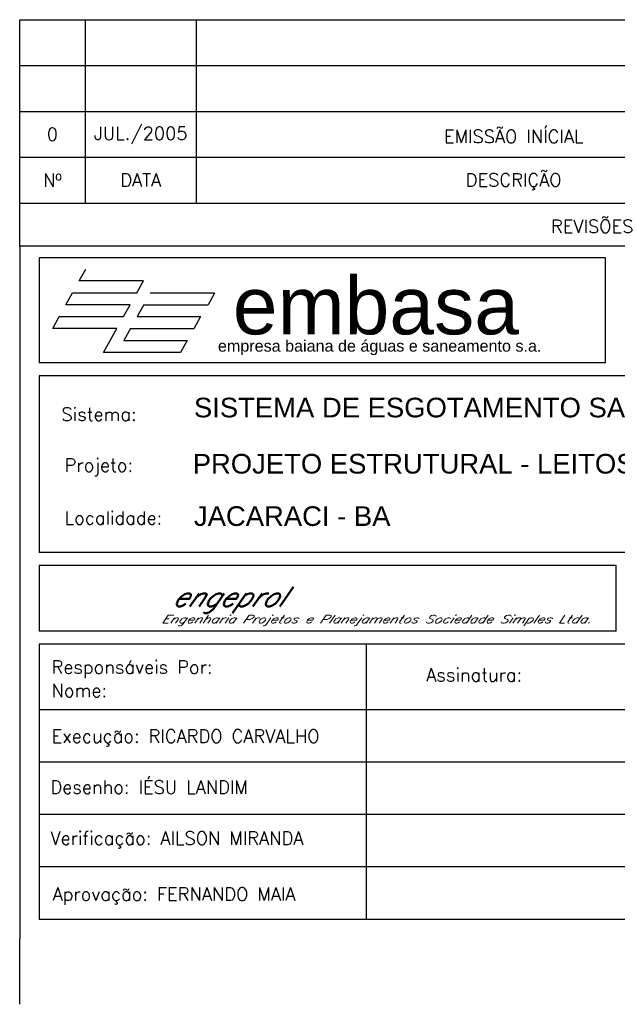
# Model space of a CAD drawing. Extents: x 304 to 4509, y 4601 to 7845.
# Tile 6 of 16: x 3584 to 4041, y 4601 to 5353. Entities that reach past the tile are written whole.
import ezdxf
from ezdxf.enums import TextEntityAlignment as Align

# ---------------------------------------------------------------- set-up
doc = ezdxf.new("R2010")
doc.units = 0
doc.header["$LTSCALE"] = 0.1
doc.header["$MEASUREMENT"] = 0
doc.layers.add('CARIMBO', color=7, linetype='CONTINUOUS')
doc.layers.add('PADRÃO', color=4, linetype='CONTINUOUS')
doc.styles.add('ISOCP', font='ARIAL.TTF')
doc.styles.add('ROMAMS', font='ROMANS.shx', dxfattribs={"height": 1.2})
doc.styles.add('ROMANS', font='ROMANS.shx')

msp = doc.modelspace()

# ---------------------------------------------------------------- linework, layer by layer
at = {"layer": 'CARIMBO', "color": 3}
for p, q in [((3584.25, 5352.59), (4459.25, 5352.59)), ((3584.25, 5317.59), (4459.25, 5317.59)), ((3584.25, 5282.59), (4459.25, 5282.59)), ((4249.25, 4785.64), (3599.25, 4785.64)), ((4249.25, 4745.64), (3599.25, 4745.64)), ((4249.25, 4705.64), (3599.25, 4705.64))]:
    msp.add_line(p, q, dxfattribs=at)
at = {"layer": 'CARIMBO', "color": 6}
for p, q in [((3584.25, 5179.67), (3584.25, 5352.59)), ((3584.25, 5179.67), (3584.25, 4650.64)), ((4459.25, 5179.67), (3584.25, 5179.67)), ((4031.93, 5170.64), (3599.25, 5170.64)), ((3599.25, 5170.64), (3599.25, 5090.64)), ((4031.93, 5090.64), (4031.93, 5170.64)), ((4031.93, 5090.64), (3599.25, 5090.64)), ((3599.25, 5080.64), (3599.25, 4945.64)), ((4444.25, 5080.64), (3599.25, 5080.64)), ((4444.25, 4945.64), (3599.25, 4945.64)), ((4039.94, 4935.64), (3599.25, 4935.64)), ((3599.25, 4935.64), (3599.25, 4885.64)), ((4039.94, 4885.64), (4039.94, 4935.64)), ((4039.94, 4885.64), (3599.25, 4885.64)), ((3599.25, 4875.64), (3599.25, 4665.64)), ((4249.25, 4875.64), (3599.25, 4875.64)), ((3849.25, 4665.64), (3849.25, 4875.64)), ((4249.25, 4825.64), (3599.25, 4825.64)), ((3599.25, 4665.64), (4249.25, 4665.64))]:
    msp.add_line(p, q, dxfattribs=at)
at = {"layer": 'CARIMBO', "color": 4}
for p, q in [((3634.25, 5352.59), (3634.25, 5212.59)), ((3719.25, 5212.59), (3719.25, 5352.59)), ((3584.25, 5247.59), (4459.25, 5247.59)), ((3584.25, 5212.59), (4459.25, 5212.59))]:
    msp.add_line(p, q, dxfattribs=at)
at = {"layer": 'CARIMBO', "color": 162}
for p, q in [((3629.75, 5153.06), (3634.82, 5162.15)), ((3678.82, 5153.06), (3629.75, 5153.06)), ((3673.75, 5143.98), (3678.82, 5153.06)), ((3619.61, 5134.9), (3624.68, 5143.98)), ((3624.68, 5143.98), (3673.75, 5143.98)), ((3733.21, 5143.85), (3684.08, 5143.85)), ((3733.21, 5143.85), (3728.22, 5134.9)), ((3668.68, 5134.9), (3619.61, 5134.9)), ((3663.61, 5125.82), (3668.68, 5134.9)), ((3679.08, 5134.9), (3674.01, 5125.82)), ((3679.08, 5134.9), (3728.22, 5134.9)), ((3609.47, 5116.73), (3614.54, 5125.82)), ((3614.54, 5125.82), (3663.61, 5125.82)), ((3674.01, 5125.82), (3722.44, 5125.82)), ((3722.44, 5125.82), (3717.3, 5116.61)), ((3658.54, 5116.73), (3609.47, 5116.73)), ((3648.33, 5098.44), (3658.54, 5116.73)), ((3668.94, 5116.73), (3663.87, 5107.65)), ((3668.94, 5116.73), (3717.37, 5116.73)), ((3663.87, 5107.65), (3694.29, 5107.65)), ((3694.29, 5107.65), (3712.3, 5107.65)), ((3712.3, 5107.65), (3707.16, 5098.44)), ((3707.16, 5098.44), (3648.33, 5098.44))]:
    msp.add_line(p, q, dxfattribs=at)
at = {"layer": 'PADRÃO', "color": 2}
msp.add_line((3584.25, 4600.64), (3584.25, 4650.64), dxfattribs=at)

# ---------------------------------------------------------------- texts
at = {"layer": 'CARIMBO', "color": 2, "style": 'ROMANS'}
for s, p in [('0', (3609.25, 5265.09)), ('JUL./2005', (3676.75, 5265.09)), ('EMISSÃO INÍCIAL', (3961.75, 5265.09)), ('Nº', (3609.25, 5230.09)), ('DATA', (3676.75, 5230.09)), ('DESCRIÇÃO', (3961.75, 5230.09)), ('REVISÕES', (4021.75, 5196.13))]:
    msp.add_text(s, height=10, dxfattribs=at).set_placement(p, align=Align.MIDDLE)
at = {"layer": 'CARIMBO', "color": 162, "style": 'ISOCP'}
msp.add_text('empresa baiana de águas e saneamento s.a.', height=8.8, dxfattribs=at).set_placement((3735.74, 5099.07), (3982.93, 5099.07), align=Align.FIT)
at = {"layer": 'CARIMBO', "color": 2, "style": 'ROMANS'}
for s, p in [('Sistema:', (3616.21, 5046.28)), ('Projeto:', (3618.6, 5007.39)), ('Localidade:', (3618.6, 4967.11)), ('Responsáveis Por:', (3608.6, 4853.16)), ('Assinatura:', (3894.95, 4847.24)), ('Nome:', (3608.6, 4835.28)), ('Execução: RICARDO CARVALHO', (3608.6, 4800.44)), ('Desenho: IÉSU LANDIM', (3607.76, 4761.5)), ('Verificação: AILSON MIRANDA', (3607.76, 4722.54)), ('Aprovação: FERNANDO MAIA', (3609.44, 4679.82))]:
    msp.add_text(s, height=10, dxfattribs=at).set_placement(p)
at = {"layer": 'CARIMBO', "color": 74, "style": 'ROMAMS', "oblique": 35}
msp.add_text('engeprol', height=15, dxfattribs=at).set_placement((3700.14, 4904.46))
at = {"layer": 'CARIMBO', "color": 3, "style": 'ROMAMS', "oblique": 35, "width": 1.121413}
msp.add_text('Engenharia Projetos e Planejamentos Sociedade Simples Ltda.', height=6, dxfattribs=at).set_placement((3692.23, 4891.77), (4020.65, 4891.77), align=Align.FIT)
at = {"layer": 'CARIMBO', "color": 162, "insert": (3747.16, 5156.28), "char_height": 44, "width": 259.34, "attachment_point": 1}
msp.add_mtext('\\fArial|b0|i0|c0|p34;embasa', dxfattribs=at)
at = {"layer": 'CARIMBO', "color": 5, "char_height": 15, "attachment_point": 1}
for s, insert, width in [('{\\fArial|b0|i0|c0|p34;SISTEMA DE ESGOTAMENTO SANITÁRIO}', (3717.42, 5063.87), 687), ('\\fArial|b0|i0|c0|p34;PROJETO ESTRUTURAL - LEITOS DE SECAGEM - ARMAÇÃO', (3716.48, 5020.96), 687.13), ('\\fArial|b0|i0|c0|p34;JACARACI - BA', (3717.42, 4980.98), 687)]:
    msp.add_mtext(s, dxfattribs=dict(at, insert=insert, width=width))

doc.saveas('drawing.dxf')
